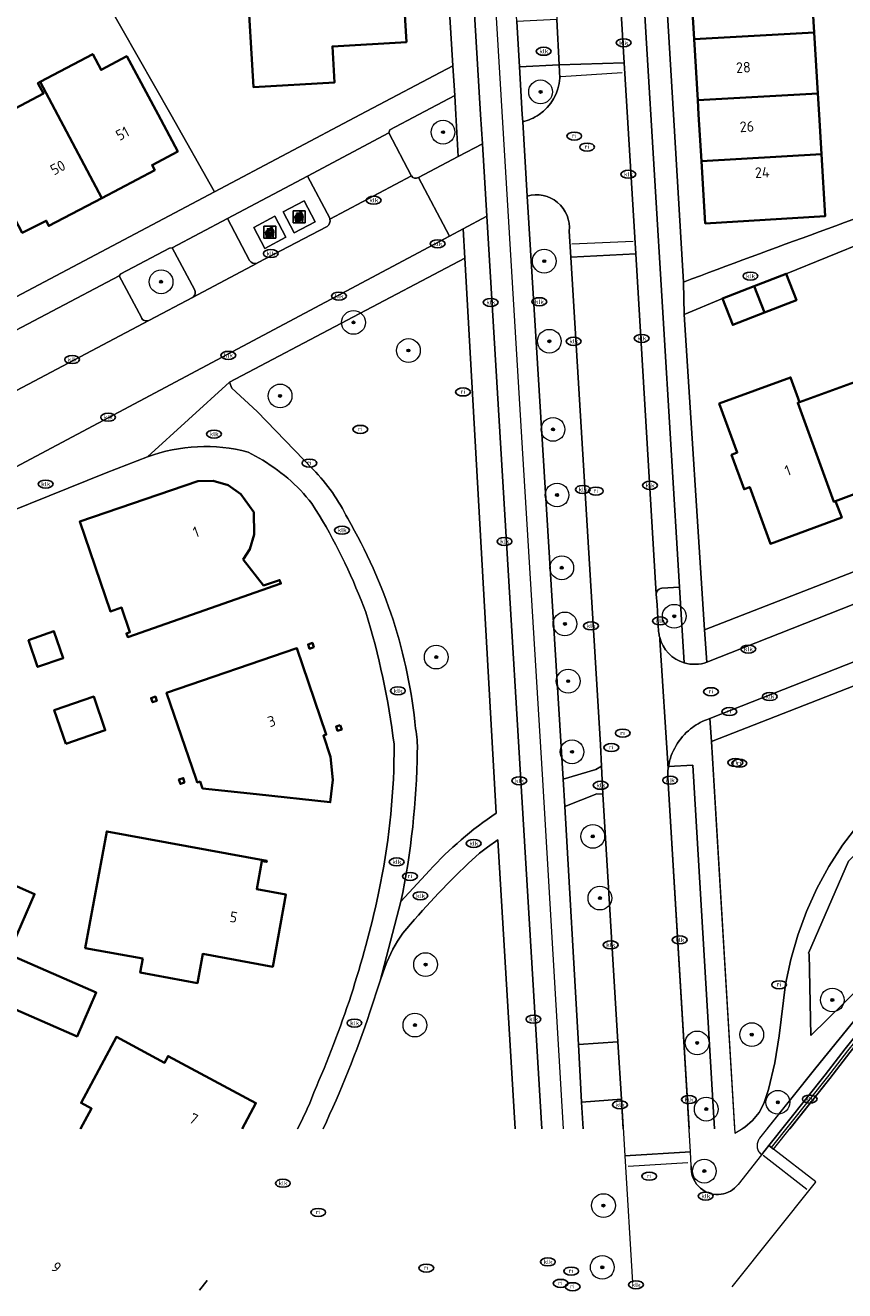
# Model space of a CAD drawing. Header units: metres. Extents: x 103671 to 105190, y 427150 to 429171.
# Tile 9 of 256: x 103865 to 103934, y 427151 to 427258. Entities that reach past the tile are written whole.
import ezdxf
from ezdxf.enums import TextEntityAlignment as Align

# ---------------------------------------------------------------- set-up
doc = ezdxf.new("R2010")
doc.units = ezdxf.units.M
for name, color, linetype, lineweight in [('B-WE-GK-KEERWAND_DAMWAND-G', 253, 'Continuous', 18), ('B-WE-GR-BEPLANTING_CULTUUR_BODEMBEDEKKER-GV', 253, 'Continuous', 18), ('B-WE-GR-BEPLANTING_CULTUUR_HEESTERS-GV', 253, 'Continuous', 18), ('B-WE-GR-BOOM-S', 253, 'Continuous', 25), ('B-WE-IE-AFVAL APART PLAATS-S', 253, 'Continuous', 25), ('B-WE-IE-MEUBILAIR-S', 253, 'Continuous', 25), ('B-WE-IE-TERREINAFSCHEIDING_KUNSTMATIG_HEKWERK-G', 253, 'IE-TERREINAFSCHEIDING_KUNSTMATIG-SO', 18), ('B-WE-OG-BEBOUWING-GV', 253, 'Continuous', 35), ('B-WE-OG-BEBOUWING-T18', 7, 'Continuous', 18), ('B-WE-OG-TERREIN_BEGROEID-GV', 253, 'Continuous', 18), ('B-WE-OG-TERREIN_ERF-GV', 253, 'Continuous', 18), ('B-WE-RI-HWA_GOOT_MOLGOOT-G', 253, 'Continuous', 18), ('B-WE-VH-GESLOTENVERHARDING_ASFALT-GV', 253, 'Continuous', 18), ('B-WE-VH-GESLOTENVERHARDING_BETON-GV', 253, 'Continuous', 18), ('B-WE-VH-OPENVERHARDING-GV', 253, 'Continuous', 18), ('B-WE-VH-OPENVERHARDING_BETONSTRAATSTEEN-GV', 253, 'Continuous', 18), ('B-WE-VH-OPENVERHARDING_TEGEL-GV', 253, 'Continuous', 18), ('B-WE-VW-MARKERING_PICTOGRAM-G', 253, 'Continuous', 18)]:
    doc.layers.add(name, color=color, linetype=linetype, lineweight=lineweight)
doc.styles.add('NLCS-ISO', font='NLCS-ISO.ttf')
doc.styles.add('NLCS-ISO-M500-T18', font='NLCS-ISO.ttf', dxfattribs={"height": 0.9})
doc.linetypes.add('IE-TERREINAFSCHEIDING_KUNSTMATIG-SO', pattern='A,4,[82,NLCS.SHX,S=0.75,R=90,X=0,Y=0],4,-2', length=10)

# ---------------------------------------------------------------- blocks, each defined once
blk = doc.blocks.new('SIE-AFVAL APART PLAATS-SO')
h = blk.add_hatch(color=256)
h.dxf.hatch_style = 1
h.paths.add_polyline_path([(-0.09, 0.07), (-1.76, 0.07, 0.819081), (-1.79, -0.09), (-1.4, -2.19, 0.36153), (-1.37, -2.21), (-0.47, -2.21, 0.36153), (-0.44, -2.19), (-0.05, -0.09, 0.819081)])
h.paths.add_polyline_path([(-0.16, -0.1), (-0.2, -0.33), (-0.49, -0.33), (-0.47, -0.1)], flags=16)
h.paths.add_polyline_path([(-0.55, -0.1), (-0.58, -0.33), (-0.87, -0.33), (-0.87, -0.1)], flags=16)
h.paths.add_polyline_path([(-0.22, -0.42), (-0.27, -0.73), (-0.53, -0.73), (-0.5, -0.42)], flags=16)
h.paths.add_polyline_path([(-0.58, -0.42), (-0.61, -0.73), (-0.87, -0.73), (-0.87, -0.42)], flags=16)
h.paths.add_polyline_path([(-0.95, -0.1), (-0.95, -0.33), (-1.27, -0.33), (-1.29, -0.1)], flags=16)
h.paths.add_polyline_path([(-0.95, -0.42), (-0.95, -0.73), (-1.23, -0.73), (-1.26, -0.42)], flags=16)
h.paths.add_polyline_path([(-0.29, -0.83), (-0.34, -1.09), (-0.56, -1.09), (-0.54, -0.83)], flags=16)
h.paths.add_polyline_path([(-0.62, -0.83), (-0.65, -1.09), (-0.87, -1.09), (-0.87, -0.83)], flags=16)
h.paths.add_polyline_path([(-0.95, -0.83), (-0.95, -1.09), (-1.2, -1.09), (-1.22, -0.83)], flags=16)
h.paths.add_polyline_path([(-1.35, -0.33), (-1.64, -0.33), (-1.69, -0.1), (-1.37, -0.1)], flags=16)
h.paths.add_polyline_path([(-1.34, -0.42), (-1.31, -0.73), (-1.57, -0.73), (-1.63, -0.42)], flags=16)
h.paths.add_polyline_path([(-0.36, -1.18), (-0.41, -1.44), (-0.6, -1.44), (-0.57, -1.18)], flags=16)
h.paths.add_polyline_path([(-0.65, -1.18), (-0.68, -1.44), (-0.87, -1.44), (-0.87, -1.18)], flags=16)
h.paths.add_polyline_path([(-1.3, -0.83), (-1.28, -1.09), (-1.5, -1.09), (-1.55, -0.83)], flags=16)
h.paths.add_polyline_path([(-0.95, -1.18), (-0.95, -1.44), (-1.17, -1.44), (-1.19, -1.18)], flags=16)
h.paths.add_polyline_path([(-0.42, -1.53), (-0.47, -1.79), (-0.63, -1.79), (-0.6, -1.53)], flags=16)
h.paths.add_polyline_path([(-1.27, -1.18), (-1.25, -1.44), (-1.44, -1.44), (-1.49, -1.18)], flags=16)
h.paths.add_polyline_path([(-0.69, -1.53), (-0.71, -1.79), (-0.87, -1.79), (-0.87, -1.53)], flags=16)
h.paths.add_polyline_path([(-0.95, -1.53), (-0.95, -1.79), (-1.13, -1.79), (-1.16, -1.53)], flags=16)
h.paths.add_polyline_path([(-1.24, -1.53), (-1.22, -1.79), (-1.37, -1.79), (-1.42, -1.53)], flags=16)
h.paths.add_polyline_path([(-0.49, -1.89), (-0.53, -2.13), (-0.66, -2.13), (-0.64, -1.89)], flags=16)
h.paths.add_polyline_path([(-0.72, -1.89), (-0.74, -2.13), (-0.87, -2.13), (-0.87, -1.89)], flags=16)
h.paths.add_polyline_path([(-0.95, -1.89), (-0.95, -2.13), (-1.1, -2.13), (-1.12, -1.89)], flags=16)
h.paths.add_polyline_path([(-1.21, -1.89), (-1.18, -2.13), (-1.31, -2.13), (-1.35, -1.89)], flags=16)
h.paths.add_polyline_path([(-0.19, 0.78, -0.01173), (-0.3, 0.78, -0.148797), (-0.42, 1.03, -0.136076), (-0.69, 0.87), (-0.78, 0.85, -0.038293), (-1.14, 0.96), (-1.19, 0.81, -0.243822), (-1.56, 0.45, 0.344326), (-1, 0.22, -0.139345), (-0.6, 0.22, 0.618436), (-0.56, 0.27, -0.441494), (-0.47, 0.44, 0.309048)])
h.paths.add_polyline_path([(-0.49, 0.51, 0.351556), (-0.64, 0.31, 0.121061), (-1.02, 0.29, -0.288745), (-1.45, 0.42, 0.203599), (-1.12, 0.79), (-1.09, 0.87, 0.083075), (-0.28, 0.71, -0.242261)], flags=16)
h.paths.add_polyline_path([(-0.4, 0.79, -0.023345), (-0.63, 0.82, 0.07081), (-0.46, 0.9, 0.059965)], flags=16)
h.paths.add_polyline_path([(1.12, 1.48), (-1.07, 1.48, 0.860559), (-1.08, 1.42), (0.29, 1, -0.146703), (0.53, 0.28, 0.421968), (0.56, 0.25), (1.6, 0.31, 0.450293), (1.63, 0.34, 0.122241)])
h.paths.add_polyline_path([(0.26, 1.93, 1), (1.07, 1.93, 1)])
h.paths.add_polyline_path([(1.65, 0.15, 0.429303), (1.62, 0.18), (0.55, 0.23, 0.38429), (0.51, 0.2), (0.16, -2.16, 0.83726), (0.22, -2.18), (0.99, -0.78, -0.688204), (1.05, -0.78), (1.36, -2.14, 0.84934), (1.42, -2.14)])
for p, q in [((-0.09, 0.07), (-1.76, 0.07)), ((-1.4, -2.19), (-1.79, -0.09)), ((-1.37, -0.1), (-1.69, -0.1)), ((-1.64, -0.33), (-1.69, -0.1)), ((-1.64, -0.33), (-1.35, -0.33)), ((-1.63, -0.42), (-1.34, -0.42)), ((-1.57, -0.73), (-1.63, -0.42)), ((-1.57, -0.73), (-1.31, -0.73)), ((-1.55, -0.83), (-1.3, -0.83)), ((-1.5, -1.09), (-1.55, -0.83)), ((-1.5, -1.09), (-1.28, -1.09)), ((-1.49, -1.18), (-1.27, -1.18)), ((-1.44, -1.44), (-1.49, -1.18)), ((-1.44, -1.44), (-1.25, -1.44)), ((-1.42, -1.53), (-1.24, -1.53)), ((-1.37, -1.79), (-1.42, -1.53)), ((-1.37, -1.79), (-1.22, -1.79)), ((-1.37, -2.21), (-0.47, -2.21)), ((-1.31, -2.13), (-1.35, -1.89)), ((-1.35, -1.89), (-1.21, -1.89)), ((-1.31, -2.13), (-1.18, -2.13)), ((-0.95, -0.1), (-1.29, -0.1)), ((-1.27, -0.33), (-0.95, -0.33)), ((-1.26, -0.42), (-0.95, -0.42)), ((-1.23, -0.73), (-0.95, -0.73)), ((-1.22, -0.83), (-0.95, -0.83)), ((-1.2, -1.09), (-0.95, -1.09)), ((-1.19, -1.18), (-0.95, -1.18)), ((-1.17, -1.44), (-0.95, -1.44)), ((-1.16, -1.53), (-0.95, -1.53)), ((-1.13, -1.79), (-0.95, -1.79)), ((-1.12, -1.89), (-0.95, -1.89)), ((-1.1, -2.13), (-0.95, -2.13)), ((-0.95, -0.1), (-0.95, -0.33)), ((-0.95, -0.42), (-0.95, -0.73)), ((-0.95, -0.83), (-0.95, -1.09)), ((-0.95, -1.18), (-0.95, -1.44)), ((-0.95, -1.53), (-0.95, -1.79)), ((-0.95, -1.89), (-0.95, -2.13)), ((-0.87, -0.1), (-0.87, -0.33)), ((-0.55, -0.1), (-0.87, -0.1)), ((-0.87, -0.33), (-0.58, -0.33)), ((-0.87, -0.42), (-0.87, -0.73)), ((-0.87, -0.42), (-0.58, -0.42)), ((-0.87, -0.73), (-0.61, -0.73)), ((-0.87, -0.83), (-0.62, -0.83)), ((-0.87, -0.83), (-0.87, -1.09)), ((-0.87, -1.09), (-0.65, -1.09)), ((-0.87, -1.18), (-0.65, -1.18)), ((-0.87, -1.18), (-0.87, -1.44)), ((-0.87, -1.44), (-0.68, -1.44)), ((-0.87, -1.53), (-0.69, -1.53)), ((-0.87, -1.53), (-0.87, -1.79)), ((-0.87, -1.79), (-0.71, -1.79)), ((-0.87, -1.89), (-0.87, -2.13)), ((-0.87, -1.89), (-0.72, -1.89)), ((-0.87, -2.13), (-0.74, -2.13)), ((-0.66, -2.13), (-0.53, -2.13)), ((-0.64, -1.89), (-0.49, -1.89)), ((-0.63, -1.79), (-0.47, -1.79)), ((-0.6, -1.44), (-0.41, -1.44)), ((-0.6, -1.53), (-0.42, -1.53)), ((-0.57, -1.18), (-0.36, -1.18)), ((-0.56, -1.09), (-0.34, -1.09)), ((-0.54, -0.83), (-0.29, -0.83)), ((-0.53, -0.73), (-0.27, -0.73)), ((-0.53, -2.13), (-0.49, -1.89)), ((-0.5, -0.42), (-0.22, -0.42)), ((-0.49, -0.33), (-0.2, -0.33)), ((-0.16, -0.1), (-0.47, -0.1)), ((-0.47, -1.79), (-0.42, -1.53)), ((-0.44, -2.19), (-0.05, -0.09)), ((-0.41, -1.44), (-0.36, -1.18)), ((-0.34, -1.09), (-0.29, -0.83)), ((-0.27, -0.73), (-0.22, -0.42)), ((-0.2, -0.33), (-0.16, -0.1))]:
    blk.add_line(p, q)
blk.add_lwpolyline([(-2.5, -2.51), (2.5, -2.51), (2.5, 2.49), (-2.5, 2.49)], close=True)
for points in [[(-0.78, 0.85, -0.038293), (-1.14, 0.96), (-1.19, 0.81, -0.243822), (-1.56, 0.45, 0.344326), (-1, 0.22, -0.139345), (-0.6, 0.22, 0.618436), (-0.56, 0.27, -0.441494), (-0.47, 0.44, 0.309048), (-0.19, 0.78, -0.01173), (-0.3, 0.78, -0.01173)], [(-0.78, 0.85), (-0.69, 0.87, 0.136076), (-0.42, 1.03, 0.156405), (-0.29, 0.77)], [(-0.78, 0.85), (-0.69, 0.87, 0.136076), (-0.42, 1.03, 0.148797), (-0.3, 0.78, 0.148797)], [(-0.63, 0.82, 0.07081), (-0.46, 0.9, 0.059965), (-0.4, 0.79, 0.059965)], [(-0.4, 0.79, -0.023345), (-0.63, 0.82)]]:
    blk.add_lwpolyline(points, format="xyb")
for points in [[(-1.09, 0.87), (-1.12, 0.79, -0.203599), (-1.45, 0.42, 0.288745), (-1.02, 0.29, -0.121061), (-0.64, 0.31, -0.351556), (-0.49, 0.51, 0.242261), (-0.28, 0.71, -0.083075)], [(-1.07, 1.48), (1.12, 1.48, -0.122241), (1.63, 0.34, -0.450293), (1.6, 0.31), (0.56, 0.25, -0.421968), (0.53, 0.28, 0.146703), (0.29, 1), (-1.08, 1.42, -0.860559)], [(0.55, 0.23), (1.62, 0.18, -0.429303), (1.65, 0.15), (1.42, -2.14, -0.84934), (1.36, -2.14), (1.05, -0.78, 0.688204), (0.99, -0.78), (0.22, -2.18, -0.83726), (0.16, -2.16), (0.51, 0.2, -0.38429)]]:
    blk.add_lwpolyline(points, format="xyb", close=True)
for points in [[(-1.35, -0.33), (-1.37, -0.1)], [(-1.31, -0.73), (-1.34, -0.42)], [(-1.28, -1.09), (-1.3, -0.83)], [(-1.27, -0.33), (-1.29, -0.1)], [(-1.25, -1.44), (-1.27, -1.18)], [(-1.23, -0.73), (-1.26, -0.42)], [(-1.22, -1.79), (-1.24, -1.53)], [(-1.2, -1.09), (-1.22, -0.83)], [(-1.18, -2.13), (-1.21, -1.89)], [(-1.17, -1.44), (-1.19, -1.18)], [(-1.18, -2.22), (-1.18, -2.21)], [(-1.13, -1.79), (-1.16, -1.53)], [(-1.1, -2.13), (-1.12, -1.89)], [(-0.74, -2.13), (-0.72, -1.89)], [(-0.71, -1.79), (-0.69, -1.53)], [(-0.68, -1.44), (-0.65, -1.18)], [(-0.66, -2.13), (-0.64, -1.89)], [(-0.65, -1.09), (-0.62, -0.83)], [(-0.63, -1.79), (-0.6, -1.53)], [(-0.61, -0.73), (-0.58, -0.42)], [(-0.6, -1.44), (-0.57, -1.18)], [(-0.58, -0.33), (-0.55, -0.1)], [(-0.56, -1.09), (-0.54, -0.83)], [(-0.53, -0.73), (-0.5, -0.42)], [(-0.49, -0.33), (-0.47, -0.1)]]:
    blk.add_lwpolyline(points)
blk.add_circle((0.66, 1.93), 0.401)
for centre, radius, start, end in [((-1.76, -0.01), 0.0869, 90, 247.281), ((-0.09, -0.01), 0.0869, 292.719, 90), ((-1.37, -2.18), 0.0318, 190.4943, 270), ((-0.47, -2.18), 0.0318, 270, 349.5057)]:
    blk.add_arc(centre, radius, start, end)
blk = doc.blocks.new('SIE-MEUBILAIR_PUT_KOLK-SO')
blk.add_ellipse((0, 0), major_axis=(1.25, 0), ratio=0.54)
at = {"style": 'NLCS-ISO'}
blk.add_text('klk', height=0.75, dxfattribs=at).set_placement((0.03, 0), align=Align.MIDDLE_CENTER)
blk = doc.blocks.new('SIE-MEUBILAIR_PUT_RIOOLPUT-SO')
blk.add_ellipse((0, 0), major_axis=(1.25, 0), ratio=0.54)
at = {"style": 'NLCS-ISO'}
blk.add_text('ri', height=0.75, dxfattribs=at).set_placement((-0.04, 0.07), align=Align.MIDDLE_CENTER)
blk = doc.blocks.new('SGR-BOOM_GBKN-SO')
at = {"linetype": 'ByBlock', "lineweight": 18}
h = blk.add_hatch(color=0, dxfattribs=at)
h.dxf.hatch_style = 1
edge = h.paths.add_edge_path()
edge.add_arc((0, 0), 0.25, 0, 360)
at = {"color": 0, "linetype": 'ByBlock', "lineweight": 18}
for radius in [2, 0.25]:
    blk.add_circle((0, 0), radius, dxfattribs=at)
at = {"color": 0, "linetype": 'ByBlock', "lineweight": 18, "style": 'NLCS-ISO'}
blk.add_attdef('SOORT', (2.5, 0), '', height=1.5, dxfattribs=at)

msp = doc.modelspace()

# ---------------------------------------------------------------- linework, layer by layer
at = {"layer": 'B-WE-GK-KEERWAND_DAMWAND-G', "flags": 128}
msp.add_lwpolyline([(103952.309, 427191.101), (103944.867, 427184.538), (103937.981, 427177.394), (103931.695, 427169.715), (103926.967, 427163.777), (103926.915, 427163.706), (103926.87, 427163.632), (103926.832, 427163.553), (103926.801, 427163.472), (103926.777, 427163.388), (103926.76, 427163.303), (103926.751, 427163.216), (103926.749, 427163.129), (103926.755, 427163.042), (103926.769, 427162.956), (103926.79, 427162.871), (103926.818, 427162.789), (103926.853, 427162.709), (103926.896, 427162.633), (103926.944, 427162.561), (103926.999, 427162.493), (103927.121, 427162.366)], dxfattribs=at)
at = {"layer": 'B-WE-GR-BEPLANTING_CULTUUR_BODEMBEDEKKER-GV', "flags": 128}
for points in [[(103901.35, 427250), (103901.263, 427251.599), (103898.233, 427250), (103895.783, 427248.707), (103895.7, 427248.467), (103897.579, 427244.872), (103897.59, 427244.854), (103897.602, 427244.836)], [(103898.213, 427244.692), (103901.543, 427246.473), (103901.35, 427250)]]:
    msp.add_lwpolyline(points, dxfattribs=at)
at = {"layer": 'B-WE-GR-BEPLANTING_CULTUUR_BODEMBEDEKKER-GV'}
msp.add_lwpolyline([(103897.602, 427244.836, 0.3852207), (103898.213, 427244.692)], format="xyb", dxfattribs=at)
at = {"layer": 'B-WE-GR-BEPLANTING_CULTUUR_HEESTERS-GV', "flags": 128}
for points in [[(103879.313, 427235.277), (103877.444, 427238.782), (103877.228, 427238.753), (103873.111, 427236.583), (103872.977, 427236.428), (103874.849, 427232.901)], [(103875.463, 427232.656), (103875.525, 427232.689), (103879.148, 427234.603)]]:
    msp.add_lwpolyline(points, dxfattribs=at)
at = {"layer": 'B-WE-GR-BEPLANTING_CULTUUR_HEESTERS-GV'}
for points in [[(103879.148, 427234.603, 0.4250948), (103879.313, 427235.277)], [(103874.849, 427232.901, 0.4161465), (103875.463, 427232.656)]]:
    msp.add_lwpolyline(points, format="xyb", dxfattribs=at)
at = {"layer": 'B-WE-IE-TERREINAFSCHEIDING_KUNSTMATIG_HEKWERK-G', "flags": 128}
msp.add_lwpolyline([(103881.016, 427243.493), (103877.328, 427250), (103871.83, 427259.701)], dxfattribs=at)
at = {"layer": 'B-WE-OG-BEBOUWING-GV', "flags": 128}
for points in [[(103898.127, 427262.115), (103883.77, 427261.263), (103884.303, 427252.299), (103891.13, 427252.704), (103890.95, 427255.744), (103897.181, 427256.114), (103897.016, 427258.893), (103898.314, 427258.971)], [(103921.133, 427261.471), (103921.442, 427256.34), (103931.562, 427256.916), (103931.252, 427262.046)], [(103921.442, 427256.34), (103921.75, 427251.209), (103931.873, 427251.785), (103931.562, 427256.916)], [(103871.504, 427242.968), (103875.973, 427245.32), (103875.746, 427245.744), (103877.906, 427246.901), (103876.246, 427250), (103873.613, 427254.915), (103871.447, 427253.77), (103870.746, 427255.096), (103866.318, 427252.754)], [(103860.565, 427248.016), (103864.799, 427240.043), (103866.82, 427241.054), (103867.038, 427240.616), (103871.504, 427242.968), (103866.318, 427252.754), (103866.123, 427252.651), (103866.59, 427251.767), (103863.248, 427250), (103862.329, 427249.514), (103862.563, 427249.072)], [(103932.183, 427246.654), (103931.981, 427250), (103931.873, 427251.785), (103921.75, 427251.209), (103921.823, 427250), (103922.059, 427246.078)], [(103932.183, 427246.654), (103922.059, 427246.078), (103922.374, 427240.834), (103932.498, 427241.445)], [(103926.511, 427235.559), (103927.378, 427233.321), (103930.064, 427234.362), (103929.196, 427236.6)], [(103927.378, 427233.321), (103926.511, 427235.559), (103923.826, 427234.518), (103924.693, 427232.28)], [(103930.332, 427225.779), (103929.573, 427227.854), (103923.562, 427225.657), (103925.073, 427221.524), (103924.594, 427221.349), (103925.655, 427218.447), (103926.134, 427218.622), (103927.878, 427213.851), (103933.89, 427216.049), (103933.371, 427217.439), (103933.217, 427217.393), (103930.173, 427225.721)], [(103939.36, 427219.642), (103936.317, 427227.966), (103935.892, 427227.811), (103930.332, 427225.779), (103930.173, 427225.721), (103933.217, 427217.393), (103933.371, 427217.439), (103933.367, 427217.448), (103936.522, 427218.603), (103936.77, 427217.927), (103939.052, 427218.762), (103938.804, 427219.438)], [(103885.148, 427210.326), (103883.435, 427212.523), (103883.986, 427213.393), (103884.366, 427214.638), (103884.322, 427216.522), (103883.23, 427218.022), (103882.16, 427218.771), (103880.909, 427219.147), (103879.61, 427219.13), (103869.645, 427215.722), (103872.234, 427208.152), (103873.171, 427208.473), (103873.882, 427206.391), (103873.589, 427206.291), (103873.693, 427205.988), (103886.61, 427210.491), (103886.497, 427210.788)], [(103865.314, 427205.732), (103866.099, 427203.475), (103868.251, 427204.223), (103867.466, 427206.481)], [(103879.452, 427194.025), (103879.55, 427193.738), (103879.797, 427193.822), (103879.997, 427193.234), (103884.535, 427192.746), (103890.772, 427192.072), (103890.976, 427193.961), (103890.8, 427195.888), (103890.187, 427197.686), (103890.433, 427197.77), (103887.952, 427205.045), (103876.971, 427201.299)], [(103889.381, 427205.131), (103889.258, 427205.49), (103888.898, 427205.368), (103889.021, 427205.008)], [(103868.474, 427197), (103871.796, 427198.133), (103870.827, 427200.973), (103867.505, 427199.84)], [(103876.147, 427200.617), (103876.025, 427200.976), (103875.665, 427200.853), (103875.788, 427200.494)], [(103891.616, 427198.575), (103891.257, 427198.452), (103891.379, 427198.093), (103891.739, 427198.215)], [(103878.491, 427193.745), (103878.368, 427194.105), (103878.009, 427193.982), (103878.131, 427193.623)], [(103874.965, 427178.907), (103874.749, 427177.727), (103879.569, 427176.845), (103880.019, 427179.304), (103885.921, 427178.224), (103887.033, 427184.303), (103884.574, 427184.753), (103885.008, 427187.124), (103885.401, 427187.052), (103885.419, 427187.15), (103871.93, 427189.618), (103870.115, 427179.794)], [(103862.418, 427179.793), (103863.63, 427179.269), (103865.845, 427184.339), (103860.805, 427186.54), (103858.591, 427181.473), (103862.421, 427179.8)], [(103863.63, 427179.269), (103862.418, 427179.793), (103860.812, 427176.116), (103869.426, 427172.352), (103871.035, 427176.036)]]:
    msp.add_lwpolyline(points, close=True, dxfattribs=at)
msp.add_lwpolyline([(103883.333, 427164.555), (103884.498, 427166.733), (103877.101, 427170.692), (103876.799, 427170.127), (103872.734, 427172.302), (103869.762, 427166.748), (103870.643, 427166.276), (103869.722, 427164.555)], dxfattribs=at)
at = {"layer": 'B-WE-OG-TERREIN_BEGROEID-GV', "flags": 128}
for points in [[(103910.123, 427253.074), (103910.059, 427254.189), (103906.715, 427254.036), (103906.952, 427250), (103906.988, 427249.39)], [(103907.371, 427243.134), (103910.394, 427194.029), (103913.144, 427194.836), (103913.628, 427195.113), (103913.541, 427196.92), (103911.043, 427237.978), (103910.909, 427240.176)], [(103902.106, 427237.893), (103882.273, 427227.463), (103882.479, 427226.962), (103884.608, 427224.986), (103889.321, 427220.112)], [(103904.767, 427191.154), (103902.106, 427237.893)], [(103920.216, 427210.201), (103918.731, 427210.112), (103918.607, 427210.087), (103918.493, 427210.033), (103918.395, 427209.952), (103918.318, 427209.846), (103918.269, 427209.725), (103918.253, 427209.595), (103918.317, 427208.709), (103918.452, 427206.471)], [(103920.601, 427203.819), (103920.216, 427210.201)], [(103942.689, 427204.919), (103922.9, 427197.2), (103924.886, 427164.2), (103925.724, 427164.696), (103926.374, 427165.264), (103926.913, 427165.938), (103927.324, 427166.698), (103927.7, 427167.87), (103928.233, 427170.121), (103928.615, 427172.402), (103929.142, 427176.758), (103929.583, 427178.834), (103930.174, 427180.873), (103930.911, 427182.864), (103931.789, 427184.796), (103932.805, 427186.66), (103933.953, 427188.446), (103934.885, 427189.659)], [(103921.324, 427195.196), (103919.281, 427195.088), (103919.268, 427195), (103919.255, 427194.912)], [(103923.168, 427164.555), (103921.324, 427195.196)], [(103919.214, 427194.158), (103921.015, 427164.555)], [(103906.361, 427164.555), (103904.895, 427188.903), (103904.026, 427188.298), (103903.337, 427187.772), (103902.389, 427186.907)], [(103934.885, 427189.659), (103933.953, 427188.446), (103932.805, 427186.66), (103931.789, 427184.796), (103930.911, 427182.864), (103930.174, 427180.873), (103929.583, 427178.834), (103929.142, 427176.758), (103928.615, 427172.402), (103928.233, 427170.121), (103927.7, 427167.87), (103927.324, 427166.698), (103926.913, 427165.938), (103926.374, 427165.264), (103925.724, 427164.696), (103925.486, 427164.555)], [(103896.721, 427183.7), (103899.134, 427186.335)], [(103895.39, 427178.242), (103894.979, 427177.034), (103894.109, 427174.389)], [(103937.981, 427177.394), (103931.695, 427169.715), (103926.967, 427163.777), (103926.915, 427163.706), (103926.87, 427163.632), (103926.832, 427163.553), (103926.801, 427163.472), (103926.777, 427163.388), (103926.76, 427163.303), (103926.751, 427163.216), (103926.749, 427163.129), (103926.755, 427163.042), (103926.769, 427162.956), (103926.79, 427162.871), (103926.818, 427162.789), (103926.853, 427162.709), (103926.896, 427162.633), (103926.944, 427162.561), (103926.999, 427162.493), (103927.059, 427162.43), (103927.109, 427162.386), (103927.126, 427162.372), (103927.749, 427163.154)], [(103927.587, 427164.555), (103931.695, 427169.715), (103937.981, 427177.394)], [(103927.749, 427163.154), (103932.486, 427169.103)], [(103915.468, 427164.555), (103915.316, 427167.054), (103911.955, 427166.815), (103912.083, 427164.555)]]:
    msp.add_lwpolyline(points, dxfattribs=at)
at = {"layer": 'B-WE-OG-TERREIN_BEGROEID-GV'}
for points in [[(103908.371, 427250, 0.2288562), (103910.123, 427253.074)], [(103906.988, 427249.39, 0.093908), (103908.371, 427250)], [(103910.909, 427240.176, 0.5359557), (103907.371, 427243.134)], [(103889.321, 427220.112, -0.0817272), (103892.235, 427215.969)], [(103892.235, 427215.969, -0.1084204), (103897.967, 427198.277)], [(103918.452, 427206.471, 0.0435634), (103918.538, 427205.965)], [(103918.538, 427205.965, 0.2625048), (103920.601, 427203.819)], [(103897.967, 427198.277, -0.0578237), (103898.1, 427196.357)], [(103898.1, 427196.357, -0.0481212), (103896.721, 427183.7)], [(103919.255, 427194.912, 0.0375242), (103919.214, 427194.158)], [(103899.134, 427186.335, -0.0604727), (103904.767, 427191.154)], [(103932.486, 427169.103, -0.0608472), (103952.913, 427190.303)], [(103902.389, 427186.907, 0.0292237), (103896.89, 427181.046)], [(103896.89, 427181.046, 0.0664079), (103895.39, 427178.242)], [(103894.109, 427174.389, -0.0291347), (103890.158, 427164.555, -0.0291347)], [(103921.204, 427161.452, 0.4525793), (103923.5, 427159.035)]]:
    msp.add_lwpolyline(points, format="xyb", dxfattribs=at)
at = {"layer": 'B-WE-OG-TERREIN_BEGROEID-GV', "flags": 128}
for points in [[(103913.755, 427192.75), (103913.252, 427192.789), (103910.55, 427191.711), (103911.681, 427171.661), (103915.022, 427171.887)], [(103932.688, 427173.802), (103934.086, 427175.178), (103943.992, 427184.929), (103941.122, 427186.514), (103936.451, 427189.096), (103934.466, 427187.111), (103931.093, 427179.372), (103931.147, 427179.318), (103931.291, 427172.427)], [(103932.688, 427173.802), (103931.291, 427172.427), (103931.147, 427179.318), (103931.093, 427179.372), (103934.466, 427187.111), (103936.451, 427189.096), (103941.122, 427186.514), (103943.992, 427184.929), (103934.086, 427175.178)]]:
    msp.add_lwpolyline(points, close=True, dxfattribs=at)
at = {"layer": 'B-WE-OG-TERREIN_ERF-GV', "flags": 128}
for points in [[(103901.097, 427254.111), (103898.957, 427288.984), (103887.239, 427288.349), (103887.133, 427289.783), (103884.102, 427289.606), (103881.07, 427289.428), (103879.645, 427289.356), (103875.7, 427286.982), (103873.099, 427285.417), (103870.498, 427283.852), (103867.192, 427281.863), (103868.34, 427279.956), (103865.771, 427278.411), (103864.435, 427273.805), (103866.389, 427274.829), (103867.796, 427272.146), (103865.842, 427271.121), (103870.401, 427262.426), (103872.355, 427263.451), (103873.784, 427260.725), (103871.83, 427259.701), (103877.328, 427250), (103881.016, 427243.493), (103893.322, 427250)], [(103930.321, 427277.438), (103930.631, 427272.308), (103930.941, 427267.177), (103931.252, 427262.046), (103931.562, 427256.916), (103931.873, 427251.785), (103931.981, 427250), (103932.183, 427246.654), (103932.498, 427241.445), (103922.374, 427240.834), (103922.059, 427246.078), (103921.823, 427250), (103921.75, 427251.209), (103921.442, 427256.34), (103921.133, 427261.471), (103920.825, 427266.601), (103920.516, 427271.732), (103920.208, 427276.863), (103919.886, 427282.212), (103929.995, 427282.824)], [(103883.77, 427261.263), (103883.421, 427267.151), (103896.479, 427267.927), (103896.642, 427265.183), (103897.94, 427265.26), (103898.127, 427262.115), (103898.314, 427258.971), (103897.016, 427258.893), (103897.181, 427256.114), (103890.95, 427255.744), (103891.13, 427252.704), (103884.303, 427252.299)], [(103885.148, 427210.326), (103886.497, 427210.788), (103886.61, 427210.491), (103873.693, 427205.988), (103873.589, 427206.291), (103873.882, 427206.391), (103873.171, 427208.473), (103872.234, 427208.152), (103869.645, 427215.722), (103879.61, 427219.13), (103880.909, 427219.147), (103882.16, 427218.771), (103883.23, 427218.022), (103884.322, 427216.522), (103884.366, 427214.638), (103883.986, 427213.393), (103883.435, 427212.523)], [(103868.251, 427204.223), (103866.099, 427203.475), (103865.314, 427205.732), (103867.466, 427206.481)], [(103887.952, 427205.045), (103890.433, 427197.77), (103890.187, 427197.686), (103890.8, 427195.888), (103890.976, 427193.961), (103890.772, 427192.072), (103884.535, 427192.746), (103879.997, 427193.234), (103879.797, 427193.822), (103879.55, 427193.738), (103879.452, 427194.025), (103876.971, 427201.299)], [(103889.381, 427205.131), (103889.021, 427205.008), (103888.898, 427205.368), (103889.258, 427205.49)], [(103868.474, 427197), (103867.505, 427199.84), (103870.827, 427200.973), (103871.796, 427198.133)], [(103876.147, 427200.617), (103875.788, 427200.494), (103875.665, 427200.853), (103876.025, 427200.976)], [(103891.616, 427198.575), (103891.739, 427198.215), (103891.379, 427198.093), (103891.257, 427198.452)], [(103878.491, 427193.745), (103878.131, 427193.623), (103878.009, 427193.982), (103878.368, 427194.105)], [(103874.965, 427178.907), (103870.115, 427179.794), (103871.93, 427189.618), (103885.419, 427187.15), (103885.401, 427187.052), (103885.008, 427187.124), (103884.574, 427184.753), (103887.033, 427184.303), (103885.921, 427178.224), (103880.019, 427179.304), (103879.569, 427176.845), (103874.749, 427177.727)], [(103863.63, 427179.269), (103871.035, 427176.036), (103869.426, 427172.352), (103860.812, 427176.116), (103862.418, 427179.793), (103862.421, 427179.8), (103858.591, 427181.473), (103860.805, 427186.54), (103865.845, 427184.339)]]:
    msp.add_lwpolyline(points, close=True, dxfattribs=at)
for points in [[(103917.671, 427283.635), (103919.693, 427250), (103920.541, 427235.898)], [(103823.61, 427213.141), (103881.016, 427243.493), (103877.328, 427250), (103871.83, 427259.701)], [(103863.248, 427250), (103866.59, 427251.767), (103866.123, 427252.651), (103866.318, 427252.754), (103870.746, 427255.096), (103871.447, 427253.77), (103873.613, 427254.915), (103876.246, 427250), (103877.906, 427246.901), (103875.746, 427245.744), (103875.973, 427245.32), (103871.504, 427242.968), (103867.038, 427240.616), (103866.82, 427241.054), (103864.799, 427240.043)], [(103936.112, 427239.385), (103929.196, 427236.6), (103930.064, 427234.362), (103927.378, 427233.321), (103924.693, 427232.28), (103923.826, 427234.518), (103920.601, 427233.151), (103922.316, 427206.589), (103935.896, 427211.878)], [(103936.522, 427218.603), (103933.367, 427217.448), (103933.371, 427217.439), (103933.89, 427216.049), (103927.878, 427213.851), (103926.134, 427218.622), (103925.655, 427218.447), (103924.594, 427221.349), (103925.073, 427221.524), (103923.562, 427225.657), (103929.573, 427227.854), (103930.332, 427225.779), (103935.892, 427227.811)], [(103875.36, 427221.159), (103871.866, 427219.823), (103858.879, 427214.587), (103859.949, 427204.398), (103860.587, 427198.923)], [(103884.765, 427221.062), (103883.842, 427221.572)], [(103935.896, 427211.878), (103922.316, 427206.589), (103922.522, 427203.88), (103936.896, 427209.543)], [(103893.768, 427208.092), (103893.36, 427209.086)], [(103894.815, 427184.283), (103895.011, 427185.254)], [(103869.722, 427164.555), (103870.643, 427166.276), (103869.762, 427166.748), (103872.734, 427172.302), (103876.799, 427170.127), (103877.101, 427170.692), (103884.498, 427166.733), (103883.333, 427164.555)], [(103889.006, 427166.638), (103889.379, 427167.618)], [(103879.744, 427150.978), (103880.396, 427151.797)]]:
    msp.add_lwpolyline(points, dxfattribs=at)
at = {"layer": 'B-WE-OG-TERREIN_ERF-GV'}
for points in [[(103920.541, 427235.898, -0.0043478), (103943.436, 427244.236)], [(103883.842, 427221.572, 0.1545636), (103875.36, 427221.159)], [(103889.218, 427217.228, 0.0995659), (103884.765, 427221.062)], [(103893.36, 427209.086, 0.0516011), (103889.218, 427217.228)], [(103896.145, 427196.966, 0.0430462), (103893.768, 427208.092)], [(103895.011, 427185.254, 0.0508904), (103896.145, 427196.966)], [(103889.379, 427167.618, 0.0506396), (103894.815, 427184.283)], [(103888.017, 427164.555, 0.0063969), (103889.006, 427166.638)]]:
    msp.add_lwpolyline(points, format="xyb", dxfattribs=at)
at = {"layer": 'B-WE-RI-HWA_GOOT_MOLGOOT-G'}
msp.add_lwpolyline([(103953.111, 427190.15, 0.0608472), (103932.684, 427168.95)], format="xyb", dxfattribs=at)
at = {"layer": 'B-WE-RI-HWA_GOOT_MOLGOOT-G', "flags": 128}
msp.add_lwpolyline([(103932.684, 427168.95), (103927.947, 427163.002)], dxfattribs=at)
at = {"layer": 'B-WE-VH-GESLOTENVERHARDING_ASFALT-GV', "flags": 128}
msp.add_lwpolyline([(103912.083, 427164.555), (103911.955, 427166.815), (103911.681, 427171.661), (103910.55, 427191.711), (103910.394, 427194.029), (103907.371, 427243.134), (103906.988, 427249.39), (103906.952, 427250), (103906.715, 427254.036), (103906.498, 427257.855), (103905.868, 427268.152), (103905.488, 427274.742), (103904.828, 427285.578), (103904.529, 427290.238), (103903.35, 427310.206), (103903.012, 427315.928), (103902.694, 427321.481), (103902.682, 427321.93), (103899.152, 427322.056), (103899.476, 427316.454), (103903.446, 427250), (103903.593, 427247.536), (103903.976, 427241.447), (103908.596, 427164.555)], dxfattribs=at)
at = {"layer": 'B-WE-VH-GESLOTENVERHARDING_BETON-GV', "flags": 128}
for points in [[(103887.725, 427240.039), (103889.493, 427240.974), (103888.559, 427242.742), (103886.79, 427241.808)], [(103885.253, 427238.734), (103887.022, 427239.668), (103886.088, 427241.436), (103884.319, 427240.502)]]:
    msp.add_lwpolyline(points, close=True, dxfattribs=at)
at = {"layer": 'B-WE-VH-OPENVERHARDING-GV', "flags": 128}
msp.add_lwpolyline([(103899.476, 427316.454), (103897.425, 427314.397), (103898.871, 427290.418), (103898.957, 427288.984), (103901.097, 427254.111), (103901.263, 427251.599), (103901.35, 427250), (103901.543, 427246.473), (103903.593, 427247.536), (103903.446, 427250)], close=True, dxfattribs=at)
for points in [[(103922.522, 427203.88), (103922.316, 427206.589), (103920.601, 427233.151), (103920.541, 427235.898), (103919.693, 427250), (103917.671, 427283.635), (103917.563, 427285.734), (103916.858, 427299.514), (103916.3, 427306.381), (103915.87, 427313.568), (103914.018, 427313.47), (103914.232, 427309.437), (103915.288, 427291.931)], [(103915.288, 427291.931), (103915.469, 427291.942), (103915.481, 427291.568), (103915.6, 427287.838), (103913.512, 427287.788), (103913.6, 427286.535), (103915.754, 427286.718), (103916.034, 427282.568), (103915.854, 427282.542), (103917.386, 427256.478), (103920.216, 427210.201), (103920.601, 427203.819)], [(103888.845, 427244.827), (103895.7, 427248.467), (103895.783, 427248.707), (103898.233, 427250), (103901.263, 427251.599), (103901.097, 427254.111), (103893.322, 427250), (103881.016, 427243.493), (103823.61, 427213.141), (103826.86, 427206.971), (103827.253, 427207.178)], [(103827.443, 427207.853), (103825.568, 427211.373), (103836.877, 427217.364), (103837.009, 427217.515), (103841.272, 427219.772), (103846.033, 427222.292), (103848.185, 427218.243), (103854.604, 427221.635), (103852.461, 427225.686), (103857.227, 427228.2), (103861.445, 427230.426), (103861.655, 427230.456), (103872.977, 427236.428), (103873.111, 427236.583), (103877.228, 427238.753), (103877.444, 427238.782), (103882.095, 427241.238), (103888.845, 427244.827)], [(103879.148, 427234.603), (103875.525, 427232.689), (103875.463, 427232.656), (103863.365, 427226.265), (103863.326, 427226.245), (103859.082, 427224.002), (103856.433, 427222.602), (103858.974, 427217.514), (103900.829, 427239.773), (103898.213, 427244.692)], [(103897.602, 427244.836), (103890.745, 427241.194)], [(103908.596, 427164.555), (103903.976, 427241.447), (103901.979, 427240.385), (103902.106, 427237.893), (103904.767, 427191.154)], [(103890.51, 427240.58), (103884.647, 427237.514), (103884.617, 427237.498), (103879.148, 427234.603)], [(103889.321, 427220.112), (103884.608, 427224.986), (103882.479, 427226.962), (103882.273, 427227.463), (103875.36, 427221.159)], [(103883.842, 427221.572), (103884.765, 427221.062)], [(103936.896, 427209.543), (103922.522, 427203.88)], [(103893.36, 427209.086), (103893.768, 427208.092)], [(103918.538, 427205.965), (103918.55, 427205.768), (103919.255, 427194.912), (103919.268, 427195), (103919.281, 427195.088)], [(103938.612, 427205.36), (103922.779, 427199.142), (103922.9, 427197.2), (103942.689, 427204.919), (103946.071, 427206.223), (103947.783, 427206.877)], [(103922.49, 427199.028), (103922.779, 427199.142), (103938.612, 427205.36)], [(103902.389, 427186.907), (103903.337, 427187.772), (103904.026, 427188.298), (103904.895, 427188.903), (103906.361, 427164.555)], [(103899.134, 427186.335), (103896.721, 427183.7), (103894.979, 427177.034), (103895.39, 427178.242)], [(103895.011, 427185.254), (103894.815, 427184.283)], [(103894.109, 427174.389), (103894.979, 427177.034), (103896.721, 427183.7)], [(103932.486, 427169.103), (103927.749, 427163.154), (103928.145, 427162.849), (103932.877, 427168.792)], [(103932.877, 427168.792), (103929.504, 427164.555)], [(103889.379, 427167.618), (103889.006, 427166.638)], [(103921.204, 427161.452), (103921.132, 427162.628), (103915.605, 427162.292), (103916.252, 427151.631)], [(103924.662, 427151.246), (103931.664, 427160.037), (103931.713, 427160.098), (103928.145, 427162.849), (103927.749, 427163.154), (103927.126, 427162.372), (103925.146, 427159.885), (103924.997, 427159.698)], [(103880.396, 427151.797), (103879.744, 427150.978)]]:
    msp.add_lwpolyline(points, dxfattribs=at)
at = {"layer": 'B-WE-VH-OPENVERHARDING-GV'}
for points in [[(103898.213, 427244.692, -0.3852207), (103897.602, 427244.836)], [(103890.745, 427241.194, -0.2859444), (103890.51, 427240.58)], [(103875.36, 427221.159, -0.1545636), (103883.842, 427221.572)], [(103884.765, 427221.062, -0.0995659), (103889.218, 427217.228)], [(103892.235, 427215.969, 0.0817272), (103889.321, 427220.112)], [(103889.218, 427217.228, -0.0516011), (103893.36, 427209.086)], [(103897.967, 427198.277, 0.1084204), (103892.235, 427215.969)], [(103893.768, 427208.092, -0.0430462), (103896.145, 427196.966)], [(103920.601, 427203.819, -0.2625048), (103918.538, 427205.965)], [(103922.522, 427203.88, -0.1629205), (103920.601, 427203.819)], [(103920.601, 427203.819, 0.1629205), (103922.522, 427203.88)], [(103921.14, 427198.256, -0.076567), (103922.49, 427199.028)], [(103898.1, 427196.357, 0.0578237), (103897.967, 427198.277)], [(103919.281, 427195.088, -0.1856387), (103921.14, 427198.256)], [(103896.145, 427196.966, -0.0508904), (103895.011, 427185.254)], [(103896.721, 427183.7, 0.0481212), (103898.1, 427196.357)], [(103904.767, 427191.154, 0.0604727), (103899.134, 427186.335)], [(103952.913, 427190.303, 0.0608472), (103932.486, 427169.103)], [(103953.304, 427189.992, 0.0608472), (103932.877, 427168.792)], [(103932.877, 427168.792, -0.0608472), (103953.304, 427189.992)], [(103896.89, 427181.046, -0.0292237), (103902.389, 427186.907)], [(103894.815, 427184.283, -0.0506396), (103889.379, 427167.618)], [(103895.39, 427178.242, -0.0664079), (103896.89, 427181.046)], [(103890.158, 427164.555, 0.0291347), (103894.109, 427174.389)], [(103889.006, 427166.638, -0.0063969), (103888.017, 427164.555, -0.0063969)], [(103923.5, 427159.035, -0.4525793), (103921.204, 427161.452)], [(103924.997, 427159.698, -0.1905731), (103923.5, 427159.035)]]:
    msp.add_lwpolyline(points, format="xyb", dxfattribs=at)
at = {"layer": 'B-WE-VH-OPENVERHARDING_BETONSTRAATSTEEN-GV', "flags": 128}
for points in [[(103913.365, 427291.451), (103913.361, 427291.513), (103912.287, 427309.611), (103912.284, 427309.652), (103906.745, 427309.304), (103907.933, 427290.383), (103908.21, 427285.737), (103908.847, 427274.913), (103909.255, 427268.287), (103909.87, 427258.024), (103910.059, 427254.189), (103915.55, 427254.365), (103913.826, 427282.921)], [(103915.55, 427254.365), (103910.059, 427254.189), (103910.123, 427253.074)], [(103910.909, 427240.176), (103911.043, 427237.978), (103916.521, 427238.284), (103915.55, 427254.365)], [(103906.988, 427249.39), (103907.371, 427243.134)], [(103897.579, 427244.872), (103895.7, 427248.467), (103888.845, 427244.827), (103890.727, 427241.265)], [(103890.727, 427241.265), (103888.845, 427244.827), (103882.095, 427241.238), (103883.969, 427237.719)], [(103890.745, 427241.194), (103897.602, 427244.836), (103897.59, 427244.854), (103897.579, 427244.872)], [(103882.095, 427241.238), (103877.444, 427238.782), (103879.313, 427235.277)], [(103883.969, 427237.719), (103882.095, 427241.238)], [(103884.617, 427237.498), (103884.647, 427237.514), (103890.51, 427240.58)], [(103918.452, 427206.471), (103918.317, 427208.709), (103918.253, 427209.595), (103916.521, 427238.284), (103911.043, 427237.978), (103913.541, 427196.92), (103913.628, 427195.113), (103913.755, 427192.75), (103915.022, 427171.887), (103915.316, 427167.054), (103915.605, 427162.292), (103921.132, 427162.628)], [(103879.148, 427234.603), (103884.617, 427237.498)], [(103874.849, 427232.901), (103872.977, 427236.428), (103861.655, 427230.456), (103861.445, 427230.426), (103857.227, 427228.2), (103859.14, 427224.619)], [(103859.082, 427224.002), (103863.326, 427226.245), (103863.365, 427226.265), (103875.463, 427232.656)], [(103919.255, 427194.912), (103918.55, 427205.768), (103918.538, 427205.965)], [(103921.132, 427162.628), (103919.214, 427194.158)]]:
    msp.add_lwpolyline(points, dxfattribs=at)
for points in [[(103915.854, 427282.542), (103914.356, 427282.465), (103914.228, 427282.474), (103914.106, 427282.515), (103913.999, 427282.585), (103913.913, 427282.681), (103913.854, 427282.795), (103913.826, 427282.921), (103915.55, 427254.365), (103916.521, 427238.284), (103918.253, 427209.595), (103918.269, 427209.725), (103918.318, 427209.846), (103918.395, 427209.952), (103918.493, 427210.033), (103918.607, 427210.087), (103918.731, 427210.112), (103920.216, 427210.201), (103917.386, 427256.478)], [(103909.87, 427258.024), (103906.498, 427257.855), (103906.715, 427254.036), (103910.059, 427254.189)], [(103903.593, 427247.536), (103901.543, 427246.473), (103898.213, 427244.692), (103900.829, 427239.773), (103901.979, 427240.385), (103903.976, 427241.447)], [(103887.725, 427240.039), (103886.79, 427241.808), (103888.559, 427242.742), (103889.493, 427240.974)], [(103885.253, 427238.734), (103884.319, 427240.502), (103886.088, 427241.436), (103887.022, 427239.668)], [(103875.36, 427221.159), (103882.273, 427227.463), (103902.106, 427237.893), (103901.979, 427240.385), (103900.829, 427239.773), (103858.974, 427217.514), (103858.422, 427217.22), (103858.501, 427216.585), (103858.879, 427214.587), (103871.866, 427219.823)], [(103910.394, 427194.029), (103910.55, 427191.711), (103913.252, 427192.789), (103913.755, 427192.75), (103913.628, 427195.113), (103913.144, 427194.836)], [(103911.955, 427166.815), (103915.316, 427167.054), (103915.022, 427171.887), (103911.681, 427171.661)]]:
    msp.add_lwpolyline(points, close=True, dxfattribs=at)
at = {"layer": 'B-WE-VH-OPENVERHARDING_BETONSTRAATSTEEN-GV'}
for points in [[(103910.123, 427253.074, -0.2288562), (103908.371, 427250)], [(103908.371, 427250, -0.093908), (103906.988, 427249.39)], [(103907.371, 427243.134, -0.5359557), (103910.909, 427240.176)], [(103890.51, 427240.58, 0.2859444), (103890.745, 427241.194)], [(103890.727, 427241.265, -0.0298242), (103890.745, 427241.194)], [(103890.745, 427241.194, 0.0298242), (103890.727, 427241.265)], [(103884.617, 427237.498, -0.4111685), (103883.969, 427237.719)], [(103883.969, 427237.719, 0.4111685), (103884.617, 427237.498)], [(103879.313, 427235.277, -0.4250948), (103879.148, 427234.603)], [(103875.463, 427232.656, -0.4161465), (103874.849, 427232.901)], [(103918.538, 427205.965, -0.0435634), (103918.452, 427206.471)], [(103919.214, 427194.158, -0.0375242), (103919.255, 427194.912)]]:
    msp.add_lwpolyline(points, format="xyb", dxfattribs=at)
at = {"layer": 'B-WE-VH-OPENVERHARDING_TEGEL-GV', "flags": 128}
for points in [[(103920.541, 427235.898), (103920.601, 427233.151), (103923.826, 427234.518), (103926.511, 427235.559), (103929.196, 427236.6), (103936.112, 427239.385), (103938.714, 427240.293), (103941.315, 427241.201), (103948.337, 427243.687), (103950.996, 427244.667), (103953.655, 427245.647), (103957.287, 427246.833), (103960.044, 427247.786), (103964.988, 427249.461), (103966.598, 427250), (103969.939, 427251.118), (103969.854, 427253.303)], [(103922.9, 427197.2), (103922.779, 427199.142), (103922.49, 427199.028)], [(103924.865, 427164.555), (103922.9, 427197.2)], [(103919.281, 427195.088), (103921.324, 427195.196), (103923.168, 427164.555)]]:
    msp.add_lwpolyline(points, dxfattribs=at)
at = {"layer": 'B-WE-VH-OPENVERHARDING_TEGEL-GV'}
for points in [[(103943.436, 427244.236, 0.0043478), (103920.541, 427235.898)], [(103922.49, 427199.028, 0.076567), (103921.14, 427198.256)], [(103921.14, 427198.256, 0.1856387), (103919.281, 427195.088)], [(103923.5, 427159.035, 0.1905731), (103924.997, 427159.698)]]:
    msp.add_lwpolyline(points, format="xyb", dxfattribs=at)
at = {"layer": 'B-WE-VW-MARKERING_PICTOGRAM-G', "flags": 128}
for points in [[(103901.66, 427309.328), (103906.955, 427221.903)], [(103910.211, 427253.214), (103915.369, 427253.544)], [(103916.308, 427239.319), (103911.12, 427239.074)], [(103906.955, 427221.903), (103908.646, 427193.976)], [(103908.646, 427193.976), (103910.392, 427164.555)], [(103927.265, 427162.348), (103930.94, 427159.492)], [(103915.88, 427161.432), (103920.911, 427161.735)]]:
    msp.add_lwpolyline(points, dxfattribs=at)

# ---------------------------------------------------------------- block references
at = {"layer": 'B-WE-GR-BOOM-S', "xscale": 0.5, "yscale": 0.5, "zscale": 0.5}
for p in [(103908.498, 427251.915), (103900.273, 427248.519), (103908.806, 427237.653), (103876.505, 427235.915), (103892.726, 427232.494), (103909.237, 427230.906), (103897.356, 427230.127), (103886.539, 427226.3), (103909.545, 427223.483), (103909.884, 427217.953), (103910.284, 427211.823), (103910.546, 427207.095), (103919.764, 427207.742), (103899.7, 427204.3), (103910.824, 427202.274), (103911.147, 427196.321), (103912.9, 427189.2), (103913.5, 427184), (103898.8, 427178.4), (103933.092, 427175.414), (103897.9, 427173.3), (103926.3, 427172.5), (103921.7, 427171.8), (103928.5, 427166.8), (103922.462, 427166.222), (103922.3, 427161), (103913.8, 427158.1), (103913.7, 427152.9)]:
    msp.add_blockref('SGR-BOOM_GBKN-SO', p, dxfattribs=at)
at = {"layer": 'B-WE-IE-AFVAL APART PLAATS-S', "xscale": 0.2, "yscale": 0.2, "zscale": 0.2}
for p in [(103888.141, 427241.391), (103885.672, 427240.094)]:
    msp.add_blockref('SIE-AFVAL APART PLAATS-SO', p, dxfattribs=at)
at = {"layer": 'B-WE-IE-MEUBILAIR-S', "xscale": 0.5, "yscale": 0.5, "zscale": 0.5}
for name, p in [('SIE-MEUBILAIR_PUT_KOLK-SO', (103915.5, 427256.05)), ('SIE-MEUBILAIR_PUT_KOLK-SO', (103908.76, 427255.33)), ('SIE-MEUBILAIR_PUT_RIOOLPUT-SO', (103911.336, 427248.192)), ('SIE-MEUBILAIR_PUT_RIOOLPUT-SO', (103912.419, 427247.264)), ('SIE-MEUBILAIR_PUT_KOLK-SO', (103915.9, 427244.97)), ('SIE-MEUBILAIR_PUT_KOLK-SO', (103894.432, 427242.784)), ('SIE-MEUBILAIR_PUT_KOLK-SO', (103899.823, 427239.123)), ('SIE-MEUBILAIR_PUT_KOLK-SO', (103885.756, 427238.296)), ('SIE-MEUBILAIR_PUT_KOLK-SO', (103926.19, 427236.4)), ('SIE-MEUBILAIR_PUT_KOLK-SO', (103891.498, 427234.71)), ('SIE-MEUBILAIR_PUT_KOLK-SO', (103904.29, 427234.18)), ('SIE-MEUBILAIR_PUT_KOLK-SO', (103908.39, 427234.24)), ('SIE-MEUBILAIR_PUT_KOLK-SO', (103911.29, 427230.9)), ('SIE-MEUBILAIR_PUT_KOLK-SO', (103917.02, 427231.15)), ('SIE-MEUBILAIR_PUT_KOLK-SO', (103869.006, 427229.369)), ('SIE-MEUBILAIR_PUT_KOLK-SO', (103882.17, 427229.72)), ('SIE-MEUBILAIR_PUT_RIOOLPUT-SO', (103901.961, 427226.634)), ('SIE-MEUBILAIR_PUT_KOLK-SO', (103872.04, 427224.505)), ('SIE-MEUBILAIR_PUT_KOLK-SO', (103880.97, 427223.09)), ('SIE-MEUBILAIR_PUT_RIOOLPUT-SO', (103893.296, 427223.486)), ('SIE-MEUBILAIR_PUT_RIOOLPUT-SO', (103889.016, 427220.642)), ('SIE-MEUBILAIR_PUT_KOLK-SO', (103866.77, 427218.88)), ('SIE-MEUBILAIR_PUT_KOLK-SO', (103912.06, 427218.42)), ('SIE-MEUBILAIR_PUT_KOLK-SO', (103917.72, 427218.77)), ('SIE-MEUBILAIR_PUT_RIOOLPUT-SO', (103913.161, 427218.286)), ('SIE-MEUBILAIR_PUT_KOLK-SO', (103891.76, 427214.99)), ('SIE-MEUBILAIR_PUT_KOLK-SO', (103905.46, 427214.04)), ('SIE-MEUBILAIR_PUT_KOLK-SO', (103912.75, 427206.93)), ('SIE-MEUBILAIR_PUT_KOLK-SO', (103918.57, 427207.35)), ('SIE-MEUBILAIR_PUT_KOLK-SO', (103926.01, 427204.98)), ('SIE-MEUBILAIR_PUT_KOLK-SO', (103896.47, 427201.46)), ('SIE-MEUBILAIR_PUT_RIOOLPUT-SO', (103922.867, 427201.388)), ('SIE-MEUBILAIR_PUT_KOLK-SO', (103927.82, 427200.98)), ('SIE-MEUBILAIR_PUT_RIOOLPUT-SO', (103924.412, 427199.712)), ('SIE-MEUBILAIR_PUT_RIOOLPUT-SO', (103915.426, 427197.894)), ('SIE-MEUBILAIR_PUT_RIOOLPUT-SO', (103914.464, 427196.686)), ('SIE-MEUBILAIR_PUT_RIOOLPUT-SO', (103924.92, 427195.42)), ('SIE-MEUBILAIR_PUT_RIOOLPUT-SO', (103925.258, 427195.358)), ('SIE-MEUBILAIR_PUT_KOLK-SO', (103906.71, 427193.89)), ('SIE-MEUBILAIR_PUT_KOLK-SO', (103919.42, 427193.93)), ('SIE-MEUBILAIR_PUT_KOLK-SO', (103913.57, 427193.5)), ('SIE-MEUBILAIR_PUT_KOLK-SO', (103902.86, 427188.6)), ('SIE-MEUBILAIR_PUT_KOLK-SO', (103896.37, 427187.05)), ('SIE-MEUBILAIR_PUT_RIOOLPUT-SO', (103897.492, 427185.831)), ('SIE-MEUBILAIR_PUT_KOLK-SO', (103898.37, 427184.2)), ('SIE-MEUBILAIR_PUT_KOLK-SO', (103914.4, 427180.06)), ('SIE-MEUBILAIR_PUT_KOLK-SO', (103920.23, 427180.48)), ('SIE-MEUBILAIR_PUT_RIOOLPUT-SO', (103928.609, 427176.701)), ('SIE-MEUBILAIR_PUT_KOLK-SO', (103907.9, 427173.8)), ('SIE-MEUBILAIR_PUT_KOLK-SO', (103892.81, 427173.47)), ('SIE-MEUBILAIR_PUT_KOLK-SO', (103915.2, 427166.59)), ('SIE-MEUBILAIR_PUT_KOLK-SO', (103921, 427167.03)), ('SIE-MEUBILAIR_PUT_KOLK-SO', (103931.19, 427167.07)), ('SIE-MEUBILAIR_PUT_KOLK-SO', (103886.77, 427159.98)), ('SIE-MEUBILAIR_PUT_RIOOLPUT-SO', (103917.658, 427160.572)), ('SIE-MEUBILAIR_PUT_KOLK-SO', (103922.42, 427158.9)), ('SIE-MEUBILAIR_PUT_RIOOLPUT-SO', (103889.75, 427157.528)), ('SIE-MEUBILAIR_PUT_RIOOLPUT-SO', (103898.867, 427152.836)), ('SIE-MEUBILAIR_PUT_KOLK-SO', (103909.11, 427153.36)), ('SIE-MEUBILAIR_PUT_RIOOLPUT-SO', (103911.078, 427152.578)), ('SIE-MEUBILAIR_PUT_RIOOLPUT-SO', (103910.188, 427151.548)), ('SIE-MEUBILAIR_PUT_RIOOLPUT-SO', (103911.203, 427151.267)), ('SIE-MEUBILAIR_PUT_KOLK-SO', (103916.54, 427151.43))]:
    msp.add_blockref(name, p, dxfattribs=at)

# ---------------------------------------------------------------- texts
at = {"layer": 'B-WE-OG-BEBOUWING-T18', "style": 'NLCS-ISO-M500-T18'}
for s, rotation, p in [('28', 3.4, (103925.591, 427253.975)), ('51', 27.8, (103873.251, 427248.408)), ('26', 3.4, (103925.891, 427248.993)), ('50', 27.8, (103867.801, 427245.538)), ('24', 3.5, (103927.181, 427245.131)), ('1', 20.1, (103929.336, 427220.027)), ('1', 18.9, (103879.443, 427214.845)), ('3', 18.8, (103885.822, 427198.899)), ('5', 349.6, (103882.619, 427182.4)), ('7', 331.8, (103879.253, 427165.409)), ('9', 320.4, (103867.667, 427152.904))]:
    msp.add_text(s, height=0.9, rotation=rotation, dxfattribs=at).set_placement(p, align=Align.MIDDLE)

doc.saveas('drawing.dxf')
